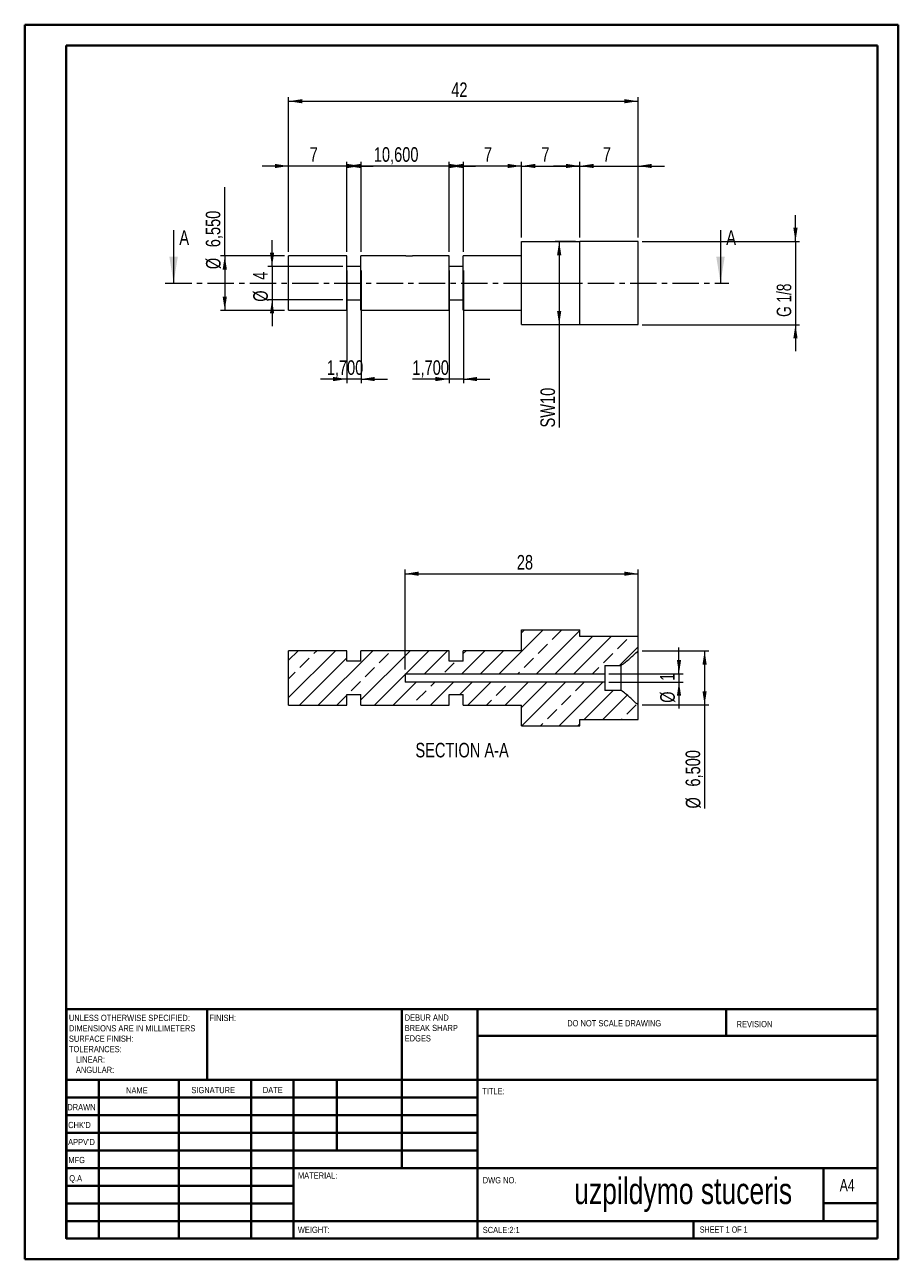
# Model space of a CAD drawing. Header units: millimetres. Extents: x 0 to 210, y 0 to 297.
import ezdxf

# ---------------------------------------------------------------- set-up
doc = ezdxf.new("R2010")
doc.units = ezdxf.units.MM
doc.linetypes.add('CENTER', pattern=[10.16, 6.35, -1.27, 1.27, -1.27])
doc.styles.add('SLDTEXTSTYLE0', font='TXT', dxfattribs={"width": 0.75})
doc.styles.add('SLDTEXTSTYLE1', font='TXT', dxfattribs={"width": 0.6875})
doc.styles.add('SLDTEXTSTYLE2', font='TXT', dxfattribs={"width": 0.7})
doc.dimstyles.new('SLDDIMSTYLE0', dxfattribs={"dimtxt": 3.5, "dimasz": 3.302, "dimexe": 0, "dimexo": 0.0625, "dimgap": 0.875, "dimtad": 1, "dimlfac": 0.5, "dimrnd": 1e-09, "dimzin": 12, "dimdsep": 46, "dimtxsty": 'SLDTEXTSTYLE0', "dimsah": 1, "dimcen": 0.09, "dimadec": 0, "dimazin": 3, "dimtfac": 1, "dimtofl": 0, "dimtmove": 0, "dimatfit": 3, "dimfxl": 0, "dimfrac": 2, "dimtolj": 1, "dimtzin": 12, "dimarcsym": 0})
doc.dimstyles.new('SLDDIMSTYLE1', dxfattribs={"dimtxt": 3.5, "dimasz": 3.302, "dimexe": 0, "dimexo": 0.0625, "dimgap": 0.875, "dimtad": 1, "dimlfac": 0.5, "dimrnd": 1e-09, "dimzin": 12, "dimdsep": 46, "dimtxsty": 'SLDTEXTSTYLE0', "dimsah": 1, "dimcen": 0.09, "dimadec": 0, "dimazin": 3, "dimtfac": 1, "dimtmove": 0, "dimatfit": 0, "dimfxl": 0, "dimfrac": 2, "dimtolj": 1, "dimtzin": 12, "dimarcsym": 0})

# ---------------------------------------------------------------- blocks, each defined once
blk = doc.blocks.new('SW_NOTE_0')
at = {"color": 0, "linetype": 'Continuous', "lineweight": 0, "char_height": 1.5, "attachment_point": 1, "style": 'SLDTEXTSTYLE0'}
for s, insert in [('DEBUR AND', (0, 1.93)), ('BREAK SHARP', (0, -0.57)), ('EDGES', (0, -3.07))]:
    blk.add_mtext(s, dxfattribs=dict(at, insert=insert))
blk = doc.blocks.new('SW_NOTE_1')
at = {"color": 0, "linetype": 'Continuous', "lineweight": 0, "char_height": 1.5, "attachment_point": 1, "style": 'SLDTEXTSTYLE0'}
for s, insert in [('UNLESS OTHERWISE SPECIFIED:', (0, 1.93)), ('DIMENSIONS ARE IN MILLIMETERS', (0, -0.57)), ('TOLERANCES:', (0, -5.57)), ('SURFACE FINISH:', (0, -3.07)), ('LINEAR:', (1.69, -8.07)), ('ANGULAR:', (1.69, -10.57))]:
    blk.add_mtext(s, dxfattribs=dict(at, insert=insert))
blk = doc.blocks.new('*D3')
at = {"color": 7, "linetype": 'Continuous', "lineweight": 0}
for p, q in [((48.17, 241.6), (48.17, 258.16)), ((62.52, 241.6), (47.17, 241.6)), ((48.17, 241.6), (48.17, 228.5)), ((62.52, 228.5), (47.17, 228.5))]:
    blk.add_line(p, q, dxfattribs=at)
for points in [[(48.17, 241.6), (47.66, 238.3), (48.68, 238.3)], [(48.17, 228.5), (48.68, 231.81), (47.66, 231.81)]]:
    blk.add_solid(points, dxfattribs=at)
at = {"color": 7, "linetype": 'Continuous', "lineweight": 0, "char_height": 3.5, "attachment_point": 1, "rotation": 90, "style": 'SLDTEXTSTYLE0'}
for s, insert in [('6,550', (43.6, 243.68, 0.2)), ('%%c', (43.66, 238.4, 0.2))]:
    blk.add_mtext(s, dxfattribs=dict(at, insert=insert))
blk = doc.blocks.new('*D4')
at = {"color": 7, "linetype": 'Continuous', "lineweight": 0}
for p, q in [((63.52, 263.22), (57.17, 263.22)), ((63.52, 242.6), (63.52, 264.22)), ((77.52, 263.22), (63.52, 263.22)), ((77.52, 242.6), (77.52, 264.22)), ((77.52, 263.22), (83.87, 263.22))]:
    blk.add_line(p, q, dxfattribs=at)
for points in [[(63.52, 263.22), (60.21, 263.73), (60.21, 262.72)], [(77.52, 263.22), (80.82, 262.72), (80.82, 263.73)]]:
    blk.add_solid(points, dxfattribs=at)
at = {"color": 7, "linetype": 'Continuous', "lineweight": 0, "insert": (68.59, 267.74, 0.2), "char_height": 3.5, "attachment_point": 1, "style": 'SLDTEXTSTYLE0'}
blk.add_mtext('7', dxfattribs=at)
blk = doc.blocks.new('*D5')
at = {"color": 7, "linetype": 'Continuous', "lineweight": 0}
for p, q in [((77.52, 238.05), (77.52, 210.97)), ((80.92, 238.05), (80.92, 210.97)), ((77.52, 211.97), (71.17, 211.97)), ((80.92, 211.97), (77.52, 211.97)), ((80.92, 211.97), (87.27, 211.97))]:
    blk.add_line(p, q, dxfattribs=at)
for points in [[(77.52, 211.97), (74.21, 212.48), (74.21, 211.46)], [(80.92, 211.97), (84.22, 211.46), (84.22, 212.48)]]:
    blk.add_solid(points, dxfattribs=at)
at = {"color": 7, "linetype": 'Continuous', "lineweight": 0, "insert": (72.69, 216.48, 0.2), "char_height": 3.5, "attachment_point": 1, "style": 'SLDTEXTSTYLE0'}
blk.add_mtext('1,700', dxfattribs=at)
blk = doc.blocks.new('*D6')
at = {"color": 7, "linetype": 'Continuous', "lineweight": 0}
for p, q in [((102.12, 238.05), (102.12, 210.97)), ((105.52, 238.05), (105.52, 210.97)), ((102.12, 211.97), (93.27, 211.97)), ((105.52, 211.97), (102.12, 211.97)), ((105.52, 211.97), (111.87, 211.97))]:
    blk.add_line(p, q, dxfattribs=at)
for points in [[(102.12, 211.97), (98.81, 212.48), (98.81, 211.46)], [(105.52, 211.97), (108.82, 211.46), (108.82, 212.48)]]:
    blk.add_solid(points, dxfattribs=at)
at = {"color": 7, "linetype": 'Continuous', "lineweight": 0, "insert": (93.27, 216.48, 0.2), "char_height": 3.5, "attachment_point": 1, "style": 'SLDTEXTSTYLE0'}
blk.add_mtext('1,700', dxfattribs=at)
blk = doc.blocks.new('*D7')
at = {"color": 7, "linetype": 'Continuous', "lineweight": 0}
for p, q in [((105.52, 263.22), (99.17, 263.22)), ((105.52, 242.6), (105.52, 264.22)), ((119.52, 263.22), (105.52, 263.22)), ((119.52, 246.05), (119.52, 264.22)), ((119.52, 263.22), (125.87, 263.22))]:
    blk.add_line(p, q, dxfattribs=at)
for points in [[(105.52, 263.22), (102.21, 263.73), (102.21, 262.72)], [(119.52, 263.22), (122.82, 262.72), (122.82, 263.73)]]:
    blk.add_solid(points, dxfattribs=at)
at = {"color": 7, "linetype": 'Continuous', "lineweight": 0, "insert": (110.47, 267.74, 0.2), "char_height": 3.5, "attachment_point": 1, "style": 'SLDTEXTSTYLE0'}
blk.add_mtext('7', dxfattribs=at)
blk = doc.blocks.new('*D8')
at = {"color": 7, "linetype": 'Continuous', "lineweight": 0}
for p, q in [((119.52, 263.22), (113.17, 263.22)), ((119.52, 246.05), (119.52, 264.22)), ((119.52, 263.22), (133.52, 263.22)), ((133.52, 246.05), (133.52, 264.22)), ((133.52, 263.22), (139.87, 263.22))]:
    blk.add_line(p, q, dxfattribs=at)
for points in [[(119.52, 263.22), (116.21, 263.73), (116.21, 262.72)], [(133.52, 263.22), (136.82, 262.72), (136.82, 263.73)]]:
    blk.add_solid(points, dxfattribs=at)
at = {"color": 7, "linetype": 'Continuous', "lineweight": 0, "insert": (124.29, 267.74, 0.2), "char_height": 3.5, "attachment_point": 1, "style": 'SLDTEXTSTYLE0'}
blk.add_mtext('7', dxfattribs=at)
blk = doc.blocks.new('*D9')
at = {"color": 7, "linetype": 'Continuous', "lineweight": 0}
for p, q in [((133.52, 263.22), (127.17, 263.22)), ((133.52, 246.05), (133.52, 264.22)), ((133.52, 263.22), (147.52, 263.22)), ((147.52, 246.05), (147.52, 264.22)), ((147.52, 263.22), (153.87, 263.22))]:
    blk.add_line(p, q, dxfattribs=at)
for points in [[(133.52, 263.22), (130.21, 263.73), (130.21, 262.72)], [(147.52, 263.22), (150.82, 262.72), (150.82, 263.73)]]:
    blk.add_solid(points, dxfattribs=at)
at = {"color": 7, "linetype": 'Continuous', "lineweight": 0, "insert": (139.05, 267.74, 0.2), "char_height": 3.5, "attachment_point": 1, "style": 'SLDTEXTSTYLE0'}
blk.add_mtext('7', dxfattribs=at)
blk = doc.blocks.new('*D10')
at = {"color": 7, "linetype": 'Continuous', "lineweight": 0}
for p, q in [((59.54, 239.05), (59.54, 245.4)), ((76.52, 239.05), (58.54, 239.05)), ((59.54, 239.05), (59.54, 231.05)), ((76.52, 231.05), (58.54, 231.05)), ((59.54, 231.05), (59.54, 224.7))]:
    blk.add_line(p, q, dxfattribs=at)
for points in [[(59.54, 239.05), (60.04, 242.36), (59.03, 242.36)], [(59.54, 231.05), (59.03, 227.75), (60.04, 227.75)]]:
    blk.add_solid(points, dxfattribs=at)
at = {"color": 7, "linetype": 'Continuous', "lineweight": 0, "char_height": 3.5, "attachment_point": 1, "rotation": 90, "style": 'SLDTEXTSTYLE0'}
for s, insert in [('4', (54.97, 235.84, 0.2)), ('%%c', (55.02, 230.56, 0.2))]:
    blk.add_mtext(s, dxfattribs=dict(at, insert=insert))
blk = doc.blocks.new('*D11')
at = {"color": 7, "linetype": 'Continuous', "lineweight": 0}
for p, q in [((185.36, 245.05), (185.36, 251.4)), ((148.52, 245.05), (186.36, 245.05)), ((185.36, 245.05), (185.36, 225.05)), ((148.52, 225.05), (186.36, 225.05)), ((185.36, 225.05), (185.36, 218.7))]:
    blk.add_line(p, q, dxfattribs=at)
for points in [[(185.36, 245.05), (185.87, 248.36), (184.85, 248.36)], [(185.36, 225.05), (184.85, 221.75), (185.87, 221.75)]]:
    blk.add_solid(points, dxfattribs=at)
at = {"color": 7, "linetype": 'Continuous', "lineweight": 0, "insert": (180.85, 226.92, 0.2), "char_height": 3.5, "attachment_point": 1, "rotation": 90, "style": 'SLDTEXTSTYLE2'}
blk.add_mtext('G 1/8', dxfattribs=at)
blk = doc.blocks.new('*D12')
at = {"color": 7, "linetype": 'Continuous', "lineweight": 0}
for p, q in [((132.52, 245.05), (127.56, 245.05)), ((128.56, 245.05), (128.56, 225.05)), ((132.52, 225.05), (127.56, 225.05)), ((128.56, 225.05), (128.56, 200.32))]:
    blk.add_line(p, q, dxfattribs=at)
for points in [[(128.56, 245.05), (128.05, 241.75), (129.07, 241.75)], [(128.56, 225.05), (129.07, 228.36), (128.05, 228.36)]]:
    blk.add_solid(points, dxfattribs=at)
at = {"color": 7, "linetype": 'Continuous', "lineweight": 0, "insert": (124.05, 200.32, 0.2), "char_height": 3.5, "attachment_point": 1, "rotation": 90, "style": 'SLDTEXTSTYLE0'}
blk.add_mtext('SW10', dxfattribs=at)
blk = doc.blocks.new('*D13')
at = {"color": 7, "linetype": 'Continuous', "lineweight": 0}
for p, q in [((63.52, 242.6), (63.52, 279.8)), ((147.52, 246.05), (147.52, 279.8)), ((63.52, 278.8), (147.52, 278.8))]:
    blk.add_line(p, q, dxfattribs=at)
for points in [[(63.52, 278.8), (66.82, 278.3), (66.82, 279.31)], [(147.52, 278.8), (144.21, 279.31), (144.21, 278.3)]]:
    blk.add_solid(points, dxfattribs=at)
at = {"color": 7, "linetype": 'Continuous', "lineweight": 0, "insert": (102.61, 283.32, 0.2), "char_height": 3.5, "attachment_point": 1, "style": 'SLDTEXTSTYLE0'}
blk.add_mtext('42', dxfattribs=at)
blk = doc.blocks.new('*D14')
at = {"color": 7, "linetype": 'Continuous', "lineweight": 0}
for p, q in [((80.92, 263.22), (74.57, 263.22)), ((80.92, 242.6), (80.92, 264.22)), ((102.12, 263.22), (80.92, 263.22)), ((102.12, 242.6), (102.12, 264.22)), ((102.12, 263.22), (108.47, 263.22))]:
    blk.add_line(p, q, dxfattribs=at)
for points in [[(80.92, 263.22), (77.61, 263.73), (77.61, 262.72)], [(102.12, 263.22), (105.42, 262.72), (105.42, 263.73)]]:
    blk.add_solid(points, dxfattribs=at)
at = {"color": 7, "linetype": 'Continuous', "lineweight": 0, "insert": (84, 267.74, 0.2), "char_height": 3.5, "attachment_point": 1, "style": 'SLDTEXTSTYLE0'}
blk.add_mtext('10,600', dxfattribs=at)
blk = doc.blocks.new('*D15')
at = {"color": 7, "linetype": 'Continuous', "lineweight": 0}
for p, q in [((148.52, 146.57), (164.52, 146.57)), ((163.52, 146.57), (163.52, 133.57)), ((148.52, 133.57), (164.52, 133.57)), ((163.52, 133.57), (163.52, 108.65))]:
    blk.add_line(p, q, dxfattribs=at)
for points in [[(163.52, 146.57), (163.01, 143.27), (164.02, 143.27)], [(163.52, 133.57), (164.02, 136.88), (163.01, 136.88)]]:
    blk.add_solid(points, dxfattribs=at)
at = {"color": 7, "linetype": 'Continuous', "lineweight": 0, "char_height": 3.5, "attachment_point": 1, "rotation": 90, "style": 'SLDTEXTSTYLE0'}
for s, insert in [('6,500', (158.95, 113.93, 3.58)), ('%%c', (159, 108.65, 3.58))]:
    blk.add_mtext(s, dxfattribs=dict(at, insert=insert))
blk = doc.blocks.new('*D16')
at = {"color": 7, "linetype": 'Continuous', "lineweight": 0}
for p, q in [((157.36, 141.07), (157.36, 147.42)), ((140.52, 141.07), (158.36, 141.07)), ((157.36, 141.07), (157.36, 139.07)), ((140.52, 139.07), (158.36, 139.07)), ((157.36, 139.07), (157.36, 132.72))]:
    blk.add_line(p, q, dxfattribs=at)
for points in [[(157.36, 141.07), (157.87, 144.38), (156.86, 144.38)], [(157.36, 139.07), (156.86, 135.77), (157.87, 135.77)]]:
    blk.add_solid(points, dxfattribs=at)
at = {"color": 7, "linetype": 'Continuous', "lineweight": 0, "char_height": 3.5, "attachment_point": 1, "rotation": 90, "style": 'SLDTEXTSTYLE0'}
for s, insert in [('1', (152.8, 139.37, 3.58)), ('%%c', (152.85, 134.09, 3.58))]:
    blk.add_mtext(s, dxfattribs=dict(at, insert=insert))
blk = doc.blocks.new('*D17')
at = {"color": 7, "linetype": 'Continuous', "lineweight": 0}
for p, q in [((91.52, 142.07), (91.52, 166.14)), ((91.52, 165.14), (147.52, 165.14)), ((147.52, 147.57), (147.52, 166.14))]:
    blk.add_line(p, q, dxfattribs=at)
for points in [[(91.52, 165.14), (94.82, 164.63), (94.82, 165.65)], [(147.52, 165.14), (144.21, 165.65), (144.21, 164.63)]]:
    blk.add_solid(points, dxfattribs=at)
at = {"color": 7, "linetype": 'Continuous', "lineweight": 0, "insert": (118.38, 169.65, 3.58), "char_height": 3.5, "attachment_point": 1, "style": 'SLDTEXTSTYLE0'}
blk.add_mtext('28', dxfattribs=at)

msp = doc.modelspace()

# ---------------------------------------------------------------- hatches: boundary and pattern name
at = {"linetype": 'Continuous', "lineweight": 0}
h = msp.add_hatch(dxfattribs=at)
h.set_pattern_fill('DIN 201 brass', style=0, pattern_type=2)
h.set_pattern_definition([(45, (0, 0), (-8.98026, 8.98026), []), (45, (4.49, 0), (-8.98026, 8.98026), []), (45, (8.98, 0), (-8.98026, 8.98026), []), (45, (13.47, 0), (-8.98026, 8.98026), [3.175, -1.5875])])
edge = h.paths.add_edge_path(flags=0)
edge.add_line((119.515, 133.524), (119.515, 128.527))
edge.add_line((119.515, 128.527), (133.515, 128.527))
edge.add_line((133.515, 128.527), (133.515, 130.074))
edge.add_line((133.515, 130.074), (147.515, 130.074))
edge.add_line((147.515, 130.074), (147.515, 133.574))
edge.add_spline(control_points=[(147.515, 133.574), (146.865, 134.189), (146.211, 134.799), (145.54, 135.392), (144.868, 135.987), (144.184, 136.576), (143.437, 137.074)], knot_values=[0, 0, 0, 0, 0.0013421, 0.0013421, 0.0013421, 0.0026903, 0.0026903, 0.0026903, 0.0026903], weights=[1, 1, 1, 1, 1, 1, 1], degree=3, periodic=0)
edge.add_line((143.437, 137.074), (139.515, 137.074))
edge.add_line((139.515, 137.074), (139.515, 139.074))
edge.add_line((139.515, 139.074), (91.515, 139.074))
edge.add_line((91.515, 139.074), (91.515, 141.074))
edge.add_line((91.515, 141.074), (139.515, 141.074))
edge.add_line((139.515, 141.074), (139.515, 143.074))
edge.add_line((139.515, 143.074), (143.437, 143.074))
edge.add_spline(control_points=[(143.437, 143.074), (144.179, 143.569), (144.86, 144.154), (145.528, 144.745), (146.203, 145.341), (146.861, 145.955), (147.515, 146.574)], knot_values=[0, 0, 0, 0, 0.0013387, 0.0013387, 0.0013387, 0.0026875, 0.0026875, 0.0026875, 0.0026875], weights=[1, 1, 1, 1, 1, 1, 1], degree=3, periodic=0)
edge.add_line((147.515, 146.574), (147.515, 150.074))
edge.add_line((147.515, 150.074), (133.515, 150.074))
edge.add_line((133.515, 150.074), (133.515, 151.621))
edge.add_line((133.515, 151.621), (119.515, 151.621))
edge.add_line((119.515, 151.621), (119.515, 146.624))
edge.add_line((119.515, 146.624), (105.515, 146.624))
edge.add_line((105.515, 146.624), (105.515, 144.074))
edge.add_line((105.515, 144.074), (102.115, 144.074))
edge.add_line((102.115, 144.074), (102.115, 146.624))
edge.add_line((102.115, 146.624), (80.915, 146.624))
edge.add_line((80.915, 146.624), (80.915, 144.074))
edge.add_line((80.915, 144.074), (77.515, 144.074))
edge.add_line((77.515, 144.074), (77.515, 146.624))
edge.add_line((77.515, 146.624), (63.515, 146.624))
edge.add_line((63.515, 146.624), (63.515, 133.524))
edge.add_line((63.515, 133.524), (77.515, 133.524))
edge.add_line((77.515, 133.524), (77.515, 136.074))
edge.add_line((77.515, 136.074), (80.915, 136.074))
edge.add_line((80.915, 136.074), (80.915, 133.524))
edge.add_line((80.915, 133.524), (102.115, 133.524))
edge.add_line((102.115, 133.524), (102.115, 136.074))
edge.add_line((102.115, 136.074), (105.515, 136.074))
edge.add_line((105.515, 136.074), (105.515, 133.524))
edge.add_line((105.515, 133.524), (119.515, 133.524))

# ---------------------------------------------------------------- linework, layer by layer
at = {"color": 7, "linetype": 'Continuous', "lineweight": 40}
for p, q in [((0.079, 0.215), (0.079, 297.215)), ((0.079, 297.215), (210.079, 297.215)), ((210.079, 0.215), (210.079, 297.215)), ((210.079, 292.215), (210.079, 297.215)), ((10.079, 292.215), (205.079, 292.215)), ((10.079, 5.215), (10.079, 292.215)), ((205.079, 5.215), (205.079, 292.215)), ((10.111, 60.371), (205.079, 60.371)), ((10.111, 60.371), (10.111, 5.121)), ((43.911, 43.371), (43.911, 60.371)), ((90.711, 60.371), (90.711, 22.121)), ((108.911, 60.371), (108.911, 5.121)), ((168.679, 54.09), (168.679, 60.465)), ((205.079, 53.996), (108.911, 53.996)), ((205.079, 43.371), (10.111, 43.371)), ((17.911, 43.371), (17.911, 5.121)), ((37.102, 43.371), (37.102, 5.121)), ((54.51, 43.371), (54.51, 5.121)), ((64.711, 5.121), (64.711, 43.371)), ((75.111, 26.371), (75.111, 43.371)), ((108.911, 39.121), (10.111, 39.121)), ((108.911, 34.871), (10.111, 34.871)), ((108.911, 30.621), (10.111, 30.621)), ((108.911, 26.371), (10.111, 26.371)), ((64.711, 22.121), (10.111, 22.121)), ((64.711, 22.121), (205.079, 22.121)), ((192.079, 9.465), (192.079, 22.215)), ((64.711, 17.871), (10.111, 17.871)), ((64.711, 13.621), (10.111, 13.621)), ((205.079, 13.715), (192.079, 13.715)), ((10.111, 9.371), (205.079, 9.371)), ((160.879, 5.215), (160.879, 9.465)), ((10.079, 5.215), (205.079, 5.215)), ((205.079, 5.215), (180.988, 5.215)), ((0.079, 0.215), (210.079, 0.215))]:
    msp.add_line(p, q, dxfattribs=at)
at = {"color": 7, "linetype": 'Continuous', "lineweight": 0}
for p, q in [((35.868, 247.754), (35.868, 235.054)), ((167.339, 247.754), (167.339, 235.054))]:
    msp.add_line(p, q, dxfattribs=at)
at = {"color": 7, "linetype": 'Continuous', "lineweight": 15}
for p, q in [((119.515, 245.054), (133.515, 245.054)), ((119.515, 235.054), (119.515, 245.054)), ((147.515, 245.054), (133.515, 245.054)), ((133.515, 240.054), (133.515, 245.054)), ((147.515, 235.054), (147.515, 245.054)), ((77.515, 241.604), (63.515, 241.604)), ((63.515, 235.054), (63.515, 241.604)), ((77.515, 235.054), (77.515, 241.604)), ((91.515, 241.604), (80.915, 241.604)), ((80.915, 235.054), (80.915, 241.604)), ((102.115, 241.604), (93.512, 241.604)), ((102.115, 235.054), (102.115, 241.604)), ((119.515, 241.604), (105.515, 241.604)), ((105.515, 235.054), (105.515, 241.604)), ((80.915, 239.054), (77.515, 239.054)), ((105.515, 239.054), (102.115, 239.054)), ((133.515, 235.054), (133.515, 240.054)), ((63.515, 228.504), (63.515, 235.054)), ((77.515, 228.504), (77.515, 235.054)), ((80.915, 228.504), (80.915, 235.054)), ((102.115, 228.504), (102.115, 235.054)), ((105.515, 228.504), (105.515, 235.054)), ((119.515, 235.054), (133.515, 235.054)), ((119.515, 225.054), (119.515, 235.054)), ((133.515, 230.054), (133.515, 235.054)), ((147.515, 225.054), (147.515, 235.054)), ((77.515, 231.054), (80.915, 231.054)), ((102.115, 231.054), (105.515, 231.054)), ((133.515, 225.054), (133.515, 230.054)), ((63.515, 228.504), (77.515, 228.504)), ((80.915, 228.504), (102.115, 228.504)), ((105.515, 228.504), (119.515, 228.504)), ((119.515, 225.054), (133.515, 225.054)), ((133.515, 225.054), (147.515, 225.054)), ((119.515, 146.624), (119.515, 151.621)), ((119.515, 151.621), (133.515, 151.621)), ((133.515, 150.074), (133.515, 151.621)), ((147.515, 150.074), (133.515, 150.074)), ((147.515, 146.574), (147.515, 150.074)), ((63.515, 133.524), (63.515, 146.624)), ((77.515, 146.624), (63.515, 146.624)), ((77.515, 144.074), (77.515, 146.624)), ((80.915, 144.074), (80.915, 146.624)), ((102.115, 146.624), (80.915, 146.624)), ((102.115, 144.074), (102.115, 146.624)), ((105.515, 144.074), (105.515, 146.624)), ((119.515, 146.624), (105.515, 146.624)), ((147.515, 133.574), (147.515, 146.574)), ((80.915, 144.074), (77.515, 144.074)), ((105.515, 144.074), (102.115, 144.074)), ((139.515, 143.074), (143.437, 143.074)), ((139.515, 143.074), (139.515, 141.074)), ((143.437, 137.074), (143.437, 143.074)), ((91.515, 141.074), (139.515, 141.074)), ((91.515, 141.074), (91.515, 139.074)), ((139.515, 141.074), (139.515, 139.074)), ((139.515, 139.074), (91.515, 139.074)), ((139.515, 139.074), (139.515, 137.074)), ((143.437, 137.074), (139.515, 137.074)), ((77.515, 136.074), (80.915, 136.074)), ((77.515, 133.524), (77.515, 136.074)), ((80.915, 133.524), (80.915, 136.074)), ((102.115, 136.074), (105.515, 136.074)), ((102.115, 133.524), (102.115, 136.074)), ((105.515, 133.524), (105.515, 136.074)), ((63.515, 133.524), (77.515, 133.524)), ((80.915, 133.524), (102.115, 133.524)), ((105.515, 133.524), (119.515, 133.524)), ((119.515, 128.527), (119.515, 133.524)), ((147.515, 130.074), (147.515, 133.574)), ((119.515, 128.527), (133.515, 128.527)), ((133.515, 130.074), (147.515, 130.074)), ((133.515, 128.527), (133.515, 130.074))]:
    msp.add_line(p, q, dxfattribs=at)
at = {"color": 7, "linetype": 'CENTER', "lineweight": 0}
msp.add_line((33.868, 235.054), (169.339, 235.054), dxfattribs=at)
at = {"color": 7, "linetype": 'Continuous', "lineweight": 15}
for points, knots in [([(93.512, 241.604), (93.513, 241.604), (93.517, 241.605), (93.495, 241.601), (93.447, 241.594), (93.371, 241.584), (93.271, 241.571), (93.151, 241.558), (93.01, 241.546), (92.857, 241.536), (92.692, 241.529), (92.525, 241.527), (92.356, 241.529), (92.194, 241.535), (92.04, 241.544), (91.9, 241.556), (91.775, 241.569), (91.672, 241.582), (91.592, 241.593), (91.529, 241.602), (91.52, 241.603), (91.515, 241.604)], [0, 0, 0, 0, 0.01547809, 0.0695483, 0.12183464, 0.17561576, 0.22830031, 0.28248679, 0.3356076, 0.39028054, 0.44319408, 0.49767434, 0.55004881, 0.60394573, 0.65629488, 0.71013278, 0.76300413, 0.81739161, 0.87052492, 0.92522063, 1, 1, 1, 1]), ([(143.437, 143.074), (143.811, 143.323), (144.165, 143.597), (144.86, 144.162), (145.2, 144.455), (146.208, 145.346), (146.864, 145.957), (147.515, 146.574)], [0, 0, 0, 0, 0.25, 0.25, 0.5, 0.5, 1, 1, 1, 1]), ([(147.515, 133.574), (146.864, 134.191), (146.208, 134.802), (145.2, 135.693), (144.86, 135.986), (144.165, 136.551), (143.811, 136.825), (143.437, 137.074)], [0, 0, 0, 0, 0.5, 0.5, 0.75, 0.75, 1, 1, 1, 1])]:
    msp.add_open_spline(points, degree=3, knots=knots, dxfattribs=at)
at = {"color": 7, "linetype": 'Continuous', "lineweight": 0}
for points in [[(35.868, 235.054), (36.884, 241.404), (34.852, 241.404)], [(167.339, 235.054), (168.355, 241.404), (166.323, 241.404)]]:
    msp.add_solid(points, dxfattribs=at)

# ---------------------------------------------------------------- block references
for name, p in [('SW_NOTE_1', (10.704, 57.108)), ('SW_NOTE_0', (91.42, 57.19))]:
    msp.add_blockref(name, p, dxfattribs=at)

# ---------------------------------------------------------------- texts
at = {"color": 7, "linetype": 'Continuous', "char_height": 3.5, "attachment_point": 1, "style": 'SLDTEXTSTYLE0'}
for insert in [(37.249, 247.754), (168.72, 247.754)]:
    msp.add_mtext('A', dxfattribs=dict(at, insert=insert))
at = {"color": 7, "linetype": 'Continuous', "lineweight": 0}
for s, insert, char_height, attachment_point, style in [('SECTION A-A', (105.222, 124.454), 3.5, 2, 'SLDTEXTSTYLE0'), ('FINISH:', (44.482, 59.04), 1.5, 1, 'SLDTEXTSTYLE0'), ('DO NOT SCALE DRAWING', (130.493, 57.748), 1.5, 1, 'SLDTEXTSTYLE0'), ('REVISION', (171.206, 57.55), 1.5, 1, 'SLDTEXTSTYLE0'), ('NAME', (24.433, 41.622), 1.5, 1, 'SLDTEXTSTYLE0'), ('SIGNATURE', (40.144, 41.683), 1.5, 1, 'SLDTEXTSTYLE0'), ('DATE', (57.326, 41.697), 1.5, 1, 'SLDTEXTSTYLE0'), ('TITLE:', (110.067, 41.399), 1.5, 1, 'SLDTEXTSTYLE0'), ('DRAWN', (10.323, 37.551), 1.5, 1, 'SLDTEXTSTYLE0'), ("CHK'D", (10.521, 33.275), 1.5, 1, 'SLDTEXTSTYLE0'), ("APPV'D", (10.513, 29.185), 1.5, 1, 'SLDTEXTSTYLE0'), ('MFG', (10.566, 24.855), 1.5, 1, 'SLDTEXTSTYLE0'), ('MATERIAL:', (65.757, 21.107), 1.5, 1, 'SLDTEXTSTYLE0'), ('Q.A', (10.78, 20.471), 1.5, 1, 'SLDTEXTSTYLE0'), ('DWG NO.', (110.185, 19.99), 1.5, 1, 'SLDTEXTSTYLE0'), ('uzpildymo stuceris', (158.366, 19.847), 6.35, 2, 'SLDTEXTSTYLE0'), ('A4', (196, 19.515), 2.9104, 1, 'SLDTEXTSTYLE0'), ('WEIGHT:', (65.729, 8.07), 1.4986, 1, 'SLDTEXTSTYLE0'), ('SCALE:2:1', (110.185, 8.021), 1.5, 1, 'SLDTEXTSTYLE0'), ('SHEET 1 OF 1', (162.357, 8.115), 1.5, 1, 'SLDTEXTSTYLE1')]:
    msp.add_mtext(s, dxfattribs=dict(at, insert=insert, char_height=char_height, attachment_point=attachment_point, style=style))

# ---------------------------------------------------------------- dimensions: what is measured, and where the dimension line sits
for base, p1, p2, dimstyle, picture, middle in [((147.515, 278.804), (63.515, 241.604), (147.515, 245.054), 'SLDDIMSTYLE0', '*D13', (106.622, 278.804)), ((63.515, 263.224), (77.515, 241.604), (63.515, 241.604), 'SLDDIMSTYLE1', '*D4', (71.306, 263.224)), ((80.915, 263.224), (102.115, 241.604), (80.915, 241.604), 'SLDDIMSTYLE1', '*D14', (92.538, 263.224)), ((105.515, 263.224), (119.515, 245.054), (105.515, 241.604), 'SLDDIMSTYLE1', '*D7', (113.184, 263.224)), ((133.515, 263.224), (119.515, 245.054), (133.515, 245.054), 'SLDDIMSTYLE1', '*D8', (127.006, 263.224)), ((147.515, 263.224), (133.515, 245.054), (147.515, 245.054), 'SLDDIMSTYLE1', '*D9', (141.762, 263.224)), ((77.515, 211.971), (80.915, 239.054), (77.515, 239.054), 'SLDDIMSTYLE1', '*D5', (79.927, 211.971)), ((102.115, 211.971), (105.515, 239.054), (102.115, 239.054), 'SLDDIMSTYLE1', '*D6', (100.512, 211.971)), ((147.515, 165.139), (91.515, 141.074), (147.515, 146.574), 'SLDDIMSTYLE0', '*D17', (122.391, 165.139))]:
    dim = msp.add_linear_dim(base=base, p1=p1, p2=p2, dimstyle=dimstyle, dxfattribs=at)
    dim.commit()
    dim.dimension.update_dxf_attribs({"geometry": picture, "text_midpoint": middle, "dimtype": 160})
for base, p1, p2, text, dimstyle, picture, middle in [((48.168, 228.504), (63.515, 241.604), (63.515, 228.504), '%%c<>', 'SLDDIMSTYLE0', '*D3', (48.168, 248.278)), ((185.361, 225.054), (147.515, 245.054), (147.515, 225.054), 'G 1/8', 'SLDDIMSTYLE1', '*D11', (185.361, 233.208)), ((59.536, 231.054), (77.515, 239.054), (77.515, 231.054), '%%c<>', 'SLDDIMSTYLE1', '*D10', (59.536, 235.916)), ((128.56, 225.054), (133.515, 245.054), (133.515, 225.054), 'SW10', 'SLDDIMSTYLE0', '*D12', (128.56, 206.312)), ((157.364, 139.074), (139.515, 141.074), (139.515, 139.074), '%%c<>', 'SLDDIMSTYLE1', '*D16', (157.364, 139.448)), ((163.515, 133.574), (147.515, 146.574), (147.515, 133.574), '%%c<>', 'SLDDIMSTYLE0', '*D15', (163.515, 118.527))]:
    dim = msp.add_linear_dim(base=base, p1=p1, p2=p2, angle=90, text=text, dimstyle=dimstyle, dxfattribs=at)
    dim.commit()
    dim.dimension.update_dxf_attribs({"geometry": picture, "text_midpoint": middle, "dimtype": 160})

doc.saveas('drawing.dxf')
